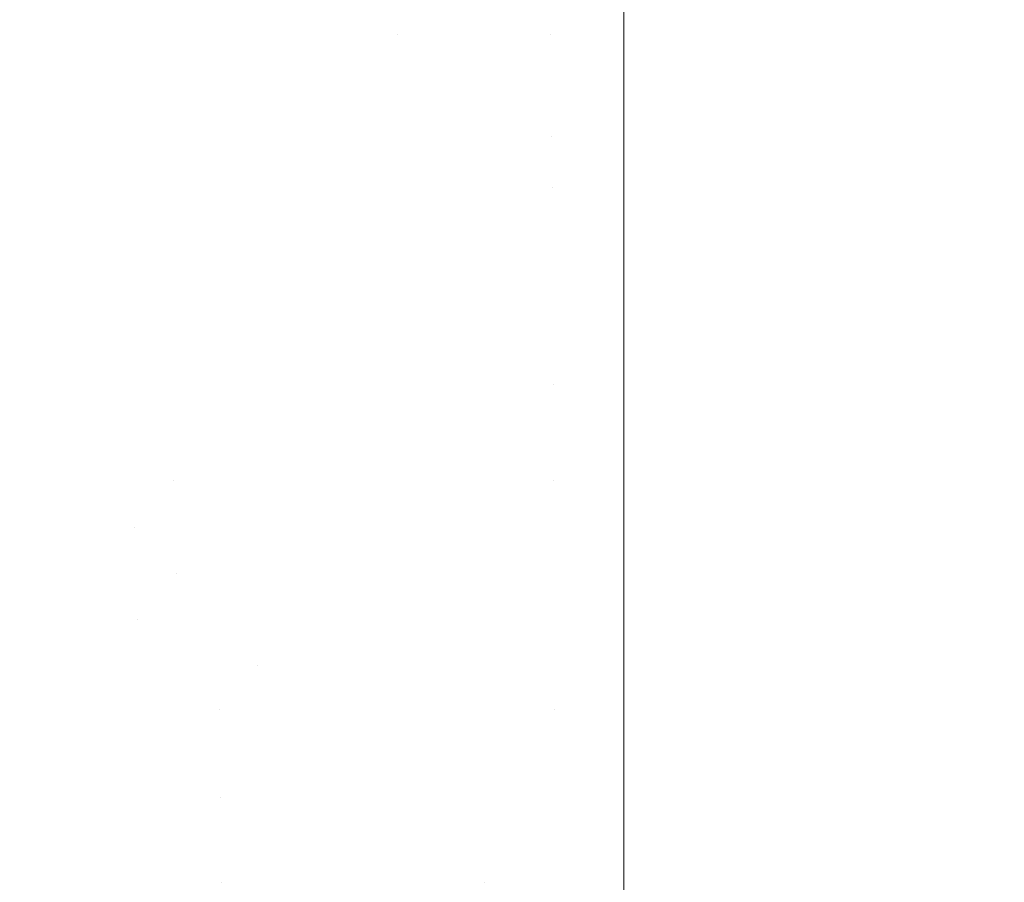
# Model space of a CAD drawing. Header units: centimetres. Extents: x -21.6 to 22.7, y 4.2 to 6.
# Tile 161 of 256: x -6.6492 to -6.6113, y 5.9034 to 5.9366. Entities that reach past the tile are written whole.
import ezdxf

# ---------------------------------------------------------------- set-up
doc = ezdxf.new("R2010")
doc.units = ezdxf.units.CM
doc.header["$LTSCALE"] = 2.54
doc.layers.add('Lucido design-1', color=7, linetype='Continuous')

# ---------------------------------------------------------------- blocks, each defined once
blk = doc.blocks.new('Gruppo-3-1')
at = {"color": 7, "linetype": 'Continuous', "lineweight": 9}
for points, invisible_edges in [([(22.630348, 5.93848, -2276.229782), (-21.503423, 5.93848, -2276.229782), (-21.503423, 5.934414, -2276.228201), (22.630348, 5.934414, -2276.228201)], 5), ([(-6.625937, 5.93848, -2276.614558), (-6.625937, 5.936013, -2276.615518), (-6.62875, 5.936021, -2276.615592), (-6.628771, 5.938008, -2276.614806)], 14), ([(-6.625937, 5.936013, -2276.615518), (-6.625937, 5.93848, -2276.614558), (7.752862, 5.93848, -2276.614558), (7.752862, 5.936013, -2276.615518)], 10), ([(-6.649059, 5.936021, -2276.619231), (-6.650752, 5.936021, -2276.619804), (-6.650935, 5.938008, -2276.619049), (-6.649229, 5.938008, -2276.618472)], 15), ([(-6.649229, 5.938008, -2276.618472), (-6.64754, 5.938008, -2276.617944), (-6.647381, 5.936021, -2276.618707), (-6.649059, 5.936021, -2276.619231)], 15), ([(-6.645721, 5.936021, -2276.61823), (-6.647381, 5.936021, -2276.618707), (-6.64754, 5.938008, -2276.617944), (-6.645867, 5.938008, -2276.617463)], 15), ([(-6.645867, 5.938008, -2276.617463), (-6.644213, 5.938008, -2276.617027), (-6.644079, 5.936021, -2276.617797), (-6.645721, 5.936021, -2276.61823)], 15), ([(-6.642456, 5.936021, -2276.617407), (-6.644079, 5.936021, -2276.617797), (-6.644213, 5.938008, -2276.617027), (-6.642578, 5.938008, -2276.616634)], 15), ([(-6.642578, 5.938008, -2276.616634), (-6.640961, 5.938008, -2276.616284), (-6.640851, 5.936021, -2276.617059), (-6.642456, 5.936021, -2276.617407)], 15), ([(-6.639266, 5.936021, -2276.616752), (-6.640851, 5.936021, -2276.617059), (-6.640961, 5.938008, -2276.616284), (-6.639365, 5.938008, -2276.615974)], 15), ([(-6.639365, 5.938008, -2276.615974), (-6.637788, 5.938008, -2276.615703), (-6.637702, 5.936021, -2276.616482), (-6.639266, 5.936021, -2276.616752)], 15), ([(-6.636157, 5.936021, -2276.61625), (-6.637702, 5.936021, -2276.616482), (-6.637788, 5.938008, -2276.615703), (-6.636232, 5.938008, -2276.615469)], 15), ([(-6.636232, 5.938008, -2276.615469), (-6.634697, 5.938008, -2276.61527), (-6.634633, 5.936021, -2276.616053), (-6.636157, 5.936021, -2276.61625)], 15), ([(-6.631691, 5.938008, -2276.614975), (-6.631649, 5.936021, -2276.61576), (-6.634633, 5.936021, -2276.616053), (-6.634697, 5.938008, -2276.61527)], 15), ([(-6.628771, 5.938008, -2276.614806), (-6.62875, 5.936021, -2276.615592), (-6.631649, 5.936021, -2276.61576), (-6.631691, 5.938008, -2276.614975)], 15), ([(-6.650582, 5.934046, -2276.620508), (-6.650752, 5.936021, -2276.619804), (-6.649059, 5.936021, -2276.619231), (-6.6489, 5.934046, -2276.61994)], 15), ([(-6.6489, 5.934046, -2276.61994), (-6.649059, 5.936021, -2276.619231), (-6.647381, 5.936021, -2276.618707), (-6.647234, 5.934046, -2276.619419)], 15), ([(-6.645585, 5.934046, -2276.618945), (-6.647234, 5.934046, -2276.619419), (-6.647381, 5.936021, -2276.618707), (-6.645721, 5.936021, -2276.61823)], 15), ([(-6.645721, 5.936021, -2276.61823), (-6.644079, 5.936021, -2276.617797), (-6.643954, 5.934046, -2276.618515), (-6.645585, 5.934046, -2276.618945)], 15), ([(-6.642342, 5.934046, -2276.618128), (-6.643954, 5.934046, -2276.618515), (-6.644079, 5.936021, -2276.617797), (-6.642456, 5.936021, -2276.617407)], 15), ([(-6.642456, 5.936021, -2276.617407), (-6.640851, 5.936021, -2276.617059), (-6.640749, 5.934046, -2276.617782), (-6.642342, 5.934046, -2276.618128)], 15), ([(-6.639175, 5.934046, -2276.617477), (-6.640749, 5.934046, -2276.617782), (-6.640851, 5.936021, -2276.617059), (-6.639266, 5.936021, -2276.616752)], 15), ([(-6.639266, 5.936021, -2276.616752), (-6.637702, 5.936021, -2276.616482), (-6.637621, 5.934046, -2276.617209), (-6.639175, 5.934046, -2276.617477)], 15), ([(-6.636087, 5.934046, -2276.616979), (-6.637621, 5.934046, -2276.617209), (-6.637702, 5.936021, -2276.616482), (-6.636157, 5.936021, -2276.61625)], 15), ([(-6.636157, 5.936021, -2276.61625), (-6.634633, 5.936021, -2276.616053), (-6.634573, 5.934046, -2276.616783), (-6.636087, 5.934046, -2276.616979)], 15), ([(-6.634633, 5.936021, -2276.616053), (-6.631649, 5.936021, -2276.61576), (-6.63161, 5.934046, -2276.616492), (-6.633081, 5.934046, -2276.616622)], 15), ([(-6.633081, 5.934046, -2276.616622), (-6.634573, 5.934046, -2276.616783), (-6.634633, 5.936021, -2276.616053)], 11), ([(-6.63161, 5.934046, -2276.616492), (-6.631649, 5.936021, -2276.61576), (-6.62875, 5.936021, -2276.615592), (-6.62873, 5.934046, -2276.616326)], 15), ([(-6.62875, 5.936021, -2276.615592), (-6.625937, 5.936013, -2276.615518), (-6.625937, 5.934414, -2276.616139)], 9), ([(-6.625937, 5.934414, -2276.616139), (-6.62873, 5.934046, -2276.616326), (-6.62875, 5.936021, -2276.615592)], 11), ([(7.752862, 5.936013, -2276.615518), (7.752862, 5.934414, -2276.616139), (-6.625937, 5.934414, -2276.616139), (-6.625937, 5.936013, -2276.615518)], 10), ([(22.630348, 5.934414, -2276.228201), (-21.503423, 5.934414, -2276.228201), (-21.503423, 5.930283, -2276.226798), (22.630348, 5.930283, -2276.226798)], 5), ([(-6.625937, 5.934414, -2276.616139), (-6.625937, 5.932078, -2276.616932), (-6.628712, 5.932086, -2276.617007), (-6.62873, 5.934046, -2276.616326)], 14), ([(-6.625937, 5.932078, -2276.616932), (-6.625937, 5.934414, -2276.616139), (7.752862, 5.934414, -2276.616139), (7.752862, 5.932078, -2276.616932)], 10), ([(-6.6489, 5.934046, -2276.61994), (-6.648752, 5.932086, -2276.620598), (-6.650423, 5.932086, -2276.621163), (-6.650582, 5.934046, -2276.620508)], 15), ([(-6.647234, 5.934046, -2276.619419), (-6.647097, 5.932086, -2276.620081), (-6.648752, 5.932086, -2276.620598), (-6.6489, 5.934046, -2276.61994)], 15), ([(-6.645459, 5.932086, -2276.619609), (-6.647097, 5.932086, -2276.620081), (-6.647234, 5.934046, -2276.619419), (-6.645585, 5.934046, -2276.618945)], 15), ([(-6.645585, 5.934046, -2276.618945), (-6.643954, 5.934046, -2276.618515), (-6.643838, 5.932086, -2276.619182), (-6.645459, 5.932086, -2276.619609)], 15), ([(-6.642236, 5.932086, -2276.618798), (-6.643838, 5.932086, -2276.619182), (-6.643954, 5.934046, -2276.618515), (-6.642342, 5.934046, -2276.618128)], 15), ([(-6.642342, 5.934046, -2276.618128), (-6.640749, 5.934046, -2276.617782), (-6.640653, 5.932086, -2276.618455), (-6.642236, 5.932086, -2276.618798)], 15), ([(-6.639089, 5.932086, -2276.618151), (-6.640653, 5.932086, -2276.618455), (-6.640749, 5.934046, -2276.617782), (-6.639175, 5.934046, -2276.617477)], 15), ([(-6.639175, 5.934046, -2276.617477), (-6.637621, 5.934046, -2276.617209), (-6.637545, 5.932086, -2276.617885), (-6.639089, 5.932086, -2276.618151)], 15), ([(-6.636021, 5.932086, -2276.617656), (-6.637545, 5.932086, -2276.617885), (-6.637621, 5.934046, -2276.617209), (-6.636087, 5.934046, -2276.616979)], 15), ([(-6.636087, 5.934046, -2276.616979), (-6.634573, 5.934046, -2276.616783), (-6.634518, 5.932086, -2276.617462), (-6.636021, 5.932086, -2276.617656)], 15), ([(-6.633035, 5.932086, -2276.617301), (-6.634518, 5.932086, -2276.617462), (-6.634573, 5.934046, -2276.616783), (-6.633081, 5.934046, -2276.616622)], 15), ([(-6.633081, 5.934046, -2276.616622), (-6.63161, 5.934046, -2276.616492), (-6.631573, 5.932086, -2276.617173), (-6.633035, 5.932086, -2276.617301)], 15), ([(-6.62873, 5.934046, -2276.616326), (-6.628712, 5.932086, -2276.617007), (-6.631573, 5.932086, -2276.617173), (-6.63161, 5.934046, -2276.616492)], 15), ([(-6.650276, 5.930141, -2276.62177), (-6.650423, 5.932086, -2276.621163), (-6.648752, 5.932086, -2276.620598), (-6.648615, 5.930141, -2276.621208)], 15), ([(-6.648615, 5.930141, -2276.621208), (-6.648752, 5.932086, -2276.620598), (-6.647097, 5.932086, -2276.620081), (-6.64697, 5.930141, -2276.620694)], 15), ([(-6.645341, 5.930141, -2276.620225), (-6.64697, 5.930141, -2276.620694), (-6.647097, 5.932086, -2276.620081), (-6.645459, 5.932086, -2276.619609)], 15), ([(-6.645459, 5.932086, -2276.619609), (-6.643838, 5.932086, -2276.619182), (-6.643731, 5.930141, -2276.619801), (-6.645341, 5.930141, -2276.620225)], 15), ([(-6.642139, 5.930141, -2276.619419), (-6.643731, 5.930141, -2276.619801), (-6.643838, 5.932086, -2276.619182), (-6.642236, 5.932086, -2276.618798)], 15), ([(-6.642236, 5.932086, -2276.618798), (-6.640653, 5.932086, -2276.618455), (-6.640565, 5.930141, -2276.619078), (-6.642139, 5.930141, -2276.619419)], 15), ([(-6.63901, 5.930141, -2276.618776), (-6.640565, 5.930141, -2276.619078), (-6.640653, 5.932086, -2276.618455), (-6.639089, 5.932086, -2276.618151)], 15), ([(-6.639089, 5.932086, -2276.618151), (-6.637545, 5.932086, -2276.617885), (-6.637476, 5.930141, -2276.618512), (-6.63901, 5.930141, -2276.618776)], 15), ([(-6.635961, 5.930141, -2276.618284), (-6.637476, 5.930141, -2276.618512), (-6.637545, 5.932086, -2276.617885), (-6.636021, 5.932086, -2276.617656)], 15), ([(-6.636021, 5.932086, -2276.617656), (-6.634518, 5.932086, -2276.617462), (-6.634466, 5.930141, -2276.618091), (-6.635961, 5.930141, -2276.618284)], 15), ([(-6.632992, 5.930141, -2276.617931), (-6.634466, 5.930141, -2276.618091), (-6.634518, 5.932086, -2276.617462), (-6.633035, 5.932086, -2276.617301)], 15), ([(-6.633035, 5.932086, -2276.617301), (-6.631573, 5.932086, -2276.617173), (-6.631539, 5.930141, -2276.617804), (-6.632992, 5.930141, -2276.617931)], 15), ([(-6.631539, 5.930141, -2276.617804), (-6.631573, 5.932086, -2276.617173), (-6.628712, 5.932086, -2276.617007), (-6.628696, 5.930141, -2276.617639)], 15), ([(-6.628712, 5.932086, -2276.617007), (-6.625937, 5.932078, -2276.616932), (-6.625937, 5.930283, -2276.617542)], 9), ([(-6.625937, 5.930283, -2276.617542), (-6.628696, 5.930141, -2276.617639), (-6.628712, 5.932086, -2276.617007)], 11), ([(7.752862, 5.932078, -2276.616932), (7.752862, 5.930283, -2276.617542), (-6.625937, 5.930283, -2276.617542), (-6.625937, 5.932078, -2276.616932)], 10), ([(22.630348, 5.928205, -2276.226193), (22.630348, 5.930283, -2276.226798), (-21.503423, 5.930283, -2276.226798), (-21.503423, 5.928205, -2276.226193)], 10), ([(-6.648615, 5.930141, -2276.621208), (-6.648488, 5.928212, -2276.621772), (-6.65014, 5.928212, -2276.62233), (-6.650276, 5.930141, -2276.62177)], 15), ([(-6.64697, 5.930141, -2276.620694), (-6.646852, 5.928212, -2276.62126), (-6.648488, 5.928212, -2276.621772), (-6.648615, 5.930141, -2276.621208)], 15), ([(-6.645233, 5.928212, -2276.620794), (-6.646852, 5.928212, -2276.62126), (-6.64697, 5.930141, -2276.620694), (-6.645341, 5.930141, -2276.620225)], 15), ([(-6.645341, 5.930141, -2276.620225), (-6.643731, 5.930141, -2276.619801), (-6.643632, 5.928212, -2276.620372), (-6.645233, 5.928212, -2276.620794)], 15), ([(-6.642048, 5.928212, -2276.619992), (-6.643632, 5.928212, -2276.620372), (-6.643731, 5.930141, -2276.619801), (-6.642139, 5.930141, -2276.619419)], 15), ([(-6.642139, 5.930141, -2276.619419), (-6.640565, 5.930141, -2276.619078), (-6.640483, 5.928212, -2276.619653), (-6.642048, 5.928212, -2276.619992)], 15), ([(-6.638937, 5.928212, -2276.619353), (-6.640483, 5.928212, -2276.619653), (-6.640565, 5.930141, -2276.619078), (-6.63901, 5.930141, -2276.618776)], 15), ([(-6.63901, 5.930141, -2276.618776), (-6.637476, 5.930141, -2276.618512), (-6.637411, 5.928212, -2276.61909), (-6.638937, 5.928212, -2276.619353)], 15), ([(-6.635905, 5.928212, -2276.618864), (-6.637411, 5.928212, -2276.61909), (-6.637476, 5.930141, -2276.618512), (-6.635961, 5.930141, -2276.618284)], 15), ([(-6.635961, 5.930141, -2276.618284), (-6.634466, 5.930141, -2276.618091), (-6.634419, 5.928212, -2276.618672), (-6.635905, 5.928212, -2276.618864)], 15), ([(-6.632953, 5.928212, -2276.618513), (-6.634419, 5.928212, -2276.618672), (-6.634466, 5.930141, -2276.618091), (-6.632992, 5.930141, -2276.617931)], 15), ([(-6.632992, 5.930141, -2276.617931), (-6.631539, 5.930141, -2276.617804), (-6.631508, 5.928212, -2276.618386), (-6.632953, 5.928212, -2276.618513)], 15), ([(-6.628696, 5.930141, -2276.617639), (-6.62868, 5.928212, -2276.618222), (-6.631508, 5.928212, -2276.618386), (-6.631539, 5.930141, -2276.617804)], 15), ([(-6.628696, 5.930141, -2276.617639), (-6.625937, 5.930283, -2276.617542), (-6.625937, 5.928205, -2276.618147)], 9), ([(-6.625937, 5.928205, -2276.618147), (-6.62868, 5.928212, -2276.618222), (-6.628696, 5.930141, -2276.617639)], 11), ([(-6.625937, 5.928205, -2276.618147), (-6.625937, 5.930283, -2276.617542), (7.752862, 5.930283, -2276.617542), (7.752862, 5.928205, -2276.618147)], 10), ([(22.630348, 5.926094, -2276.225577), (22.630348, 5.928205, -2276.226193), (-21.503423, 5.928205, -2276.226193), (-21.503423, 5.9263, -2276.225637)], 10), ([(-6.650015, 5.926301, -2276.622845), (-6.65014, 5.928212, -2276.62233), (-6.648488, 5.928212, -2276.621772), (-6.648372, 5.926301, -2276.62229)], 15), ([(-6.648372, 5.926301, -2276.62229), (-6.648488, 5.928212, -2276.621772), (-6.646852, 5.928212, -2276.62126), (-6.646744, 5.926301, -2276.621781)], 15), ([(-6.646744, 5.926301, -2276.621781), (-6.646852, 5.928212, -2276.62126), (-6.645233, 5.928212, -2276.620794), (-6.645134, 5.926301, -2276.621318)], 15), ([(-6.645134, 5.926301, -2276.621318), (-6.645233, 5.928212, -2276.620794), (-6.643632, 5.928212, -2276.620372), (-6.64354, 5.926301, -2276.620898)], 15), ([(-6.641965, 5.926301, -2276.62052), (-6.64354, 5.926301, -2276.620898), (-6.643632, 5.928212, -2276.620372), (-6.642048, 5.928212, -2276.619992)], 15), ([(-6.642048, 5.928212, -2276.619992), (-6.640483, 5.928212, -2276.619653), (-6.640408, 5.926301, -2276.620182), (-6.641965, 5.926301, -2276.62052)], 15), ([(-6.63887, 5.926301, -2276.619884), (-6.640408, 5.926301, -2276.620182), (-6.640483, 5.928212, -2276.619653), (-6.638937, 5.928212, -2276.619353)], 15), ([(-6.638937, 5.928212, -2276.619353), (-6.637411, 5.928212, -2276.61909), (-6.637352, 5.926301, -2276.619622), (-6.63887, 5.926301, -2276.619884)], 15), ([(-6.635853, 5.926301, -2276.619397), (-6.637352, 5.926301, -2276.619622), (-6.637411, 5.928212, -2276.61909), (-6.635905, 5.928212, -2276.618864)], 15), ([(-6.635905, 5.928212, -2276.618864), (-6.634419, 5.928212, -2276.618672), (-6.634375, 5.926301, -2276.619206), (-6.635853, 5.926301, -2276.619397)], 15), ([(-6.632917, 5.926301, -2276.619048), (-6.634375, 5.926301, -2276.619206), (-6.634419, 5.928212, -2276.618672), (-6.632953, 5.928212, -2276.618513)], 15), ([(-6.632953, 5.928212, -2276.618513), (-6.631508, 5.928212, -2276.618386), (-6.631479, 5.926301, -2276.618922), (-6.632917, 5.926301, -2276.619048)], 15), ([(-6.631479, 5.926301, -2276.618922), (-6.631508, 5.928212, -2276.618386), (-6.62868, 5.928212, -2276.618222), (-6.628666, 5.926301, -2276.618759)], 15), ([(-6.628666, 5.926301, -2276.618759), (-6.62868, 5.928212, -2276.618222), (-6.625937, 5.928205, -2276.618147), (-6.625937, 5.9263, -2276.618703)], 11), ([(-6.625937, 5.9263, -2276.618703), (-6.625937, 5.928205, -2276.618147), (7.752862, 5.928205, -2276.618147), (7.752862, 5.926094, -2276.618763)], 10), ([(-21.503423, 5.9263, -2276.225637), (-21.503423, 5.926094, -2276.225577), (22.630348, 5.926094, -2276.225577)], 10), ([(-6.648372, 5.926301, -2276.62229), (-6.648265, 5.924408, -2276.622765), (-6.649901, 5.924408, -2276.623317), (-6.650015, 5.926301, -2276.622845)], 15), ([(-6.646744, 5.926301, -2276.621781), (-6.646645, 5.924408, -2276.622258), (-6.648265, 5.924408, -2276.622765), (-6.648372, 5.926301, -2276.62229)], 15), ([(-6.645134, 5.926301, -2276.621318), (-6.645042, 5.924408, -2276.621797), (-6.646645, 5.924408, -2276.622258), (-6.646744, 5.926301, -2276.621781)], 15), ([(-6.64354, 5.926301, -2276.620898), (-6.643457, 5.924408, -2276.621379), (-6.645042, 5.924408, -2276.621797), (-6.645134, 5.926301, -2276.621318)], 15), ([(-6.641889, 5.924408, -2276.621003), (-6.643457, 5.924408, -2276.621379), (-6.64354, 5.926301, -2276.620898), (-6.641965, 5.926301, -2276.62052)], 15), ([(-6.641965, 5.926301, -2276.62052), (-6.640408, 5.926301, -2276.620182), (-6.640339, 5.924408, -2276.620667), (-6.641889, 5.924408, -2276.621003)], 15), ([(-6.638809, 5.924408, -2276.62037), (-6.640339, 5.924408, -2276.620667), (-6.640408, 5.926301, -2276.620182), (-6.63887, 5.926301, -2276.619884)], 15), ([(-6.63887, 5.926301, -2276.619884), (-6.637352, 5.926301, -2276.619622), (-6.637298, 5.924408, -2276.62011), (-6.638809, 5.924408, -2276.62037)], 15), ([(-6.635806, 5.924408, -2276.619885), (-6.637298, 5.924408, -2276.62011), (-6.637352, 5.926301, -2276.619622), (-6.635853, 5.926301, -2276.619397)], 15), ([(-6.635853, 5.926301, -2276.619397), (-6.634375, 5.926301, -2276.619206), (-6.634335, 5.924408, -2276.619695), (-6.635806, 5.924408, -2276.619885)], 15), ([(-6.632884, 5.924408, -2276.619538), (-6.634335, 5.924408, -2276.619695), (-6.634375, 5.926301, -2276.619206), (-6.632917, 5.926301, -2276.619048)], 15), ([(-6.632917, 5.926301, -2276.619048), (-6.631479, 5.926301, -2276.618922), (-6.631453, 5.924408, -2276.619413), (-6.632884, 5.924408, -2276.619538)], 15), ([(-6.628666, 5.926301, -2276.618759), (-6.628653, 5.924408, -2276.61925), (-6.631453, 5.924408, -2276.619413), (-6.631479, 5.926301, -2276.618922)], 15), ([(-6.625937, 5.9263, -2276.618703), (-6.625937, 5.926094, -2276.618763), (-6.628653, 5.924408, -2276.61925), (-6.628666, 5.926301, -2276.618759)], 14), ([(7.752862, 5.926094, -2276.618763), (-6.625937, 5.926094, -2276.618763), (-6.625937, 5.9263, -2276.618703)], 9), ([(22.630348, 5.926094, -2276.225577), (-21.503423, 5.926094, -2276.225577), (-21.503423, 5.921856, -2276.22454), (22.630348, 5.921856, -2276.22454)], 5), ([(-6.628641, 5.922535, -2276.619698), (-6.628653, 5.924408, -2276.61925), (-6.625937, 5.926094, -2276.618763), (-6.625937, 5.922532, -2276.619634)], 11), ([(-6.625937, 5.922532, -2276.619634), (-6.625937, 5.926094, -2276.618763), (7.752862, 5.926094, -2276.618763), (7.752862, 5.921856, -2276.6198)], 10), ([(-6.649796, 5.922535, -2276.623747), (-6.649901, 5.924408, -2276.623317), (-6.648265, 5.924408, -2276.622765), (-6.648168, 5.922535, -2276.623197)], 15), ([(-6.648168, 5.922535, -2276.623197), (-6.648265, 5.924408, -2276.622765), (-6.646645, 5.924408, -2276.622258), (-6.646555, 5.922535, -2276.622693)], 15), ([(-6.646555, 5.922535, -2276.622693), (-6.646645, 5.924408, -2276.622258), (-6.645042, 5.924408, -2276.621797), (-6.644959, 5.922535, -2276.622234)], 15), ([(-6.644959, 5.922535, -2276.622234), (-6.645042, 5.924408, -2276.621797), (-6.643457, 5.924408, -2276.621379), (-6.64338, 5.922535, -2276.621818)], 15), ([(-6.641819, 5.922535, -2276.621443), (-6.64338, 5.922535, -2276.621818), (-6.643457, 5.924408, -2276.621379), (-6.641889, 5.924408, -2276.621003)], 15), ([(-6.641889, 5.924408, -2276.621003), (-6.640339, 5.924408, -2276.620667), (-6.640277, 5.922535, -2276.621109), (-6.641819, 5.922535, -2276.621443)], 15), ([(-6.638753, 5.922535, -2276.620813), (-6.640277, 5.922535, -2276.621109), (-6.640339, 5.924408, -2276.620667), (-6.638809, 5.924408, -2276.62037)], 15), ([(-6.638809, 5.924408, -2276.62037), (-6.637298, 5.924408, -2276.62011), (-6.637248, 5.922535, -2276.620554), (-6.638753, 5.922535, -2276.620813)], 15), ([(-6.635763, 5.922535, -2276.62033), (-6.637248, 5.922535, -2276.620554), (-6.637298, 5.924408, -2276.62011), (-6.635806, 5.924408, -2276.619885)], 15), ([(-6.635806, 5.924408, -2276.619885), (-6.634335, 5.924408, -2276.619695), (-6.634298, 5.922535, -2276.620141), (-6.635763, 5.922535, -2276.62033)], 15), ([(-6.632853, 5.922535, -2276.619985), (-6.634298, 5.922535, -2276.620141), (-6.634335, 5.924408, -2276.619695), (-6.632884, 5.924408, -2276.619538)], 15), ([(-6.632884, 5.924408, -2276.619538), (-6.631453, 5.924408, -2276.619413), (-6.631429, 5.922535, -2276.61986), (-6.632853, 5.922535, -2276.619985)], 15), ([(-6.631429, 5.922535, -2276.61986), (-6.631453, 5.924408, -2276.619413), (-6.628653, 5.924408, -2276.61925), (-6.628641, 5.922535, -2276.619698)], 15), ([(-6.648168, 5.922535, -2276.623197), (-6.64808, 5.920683, -2276.623589), (-6.649702, 5.920683, -2276.624137), (-6.649796, 5.922535, -2276.623747)], 15), ([(-6.646555, 5.922535, -2276.622693), (-6.646474, 5.920683, -2276.623087), (-6.64808, 5.920683, -2276.623589), (-6.648168, 5.922535, -2276.623197)], 15), ([(-6.644959, 5.922535, -2276.622234), (-6.644884, 5.920683, -2276.622629), (-6.646474, 5.920683, -2276.623087), (-6.646555, 5.922535, -2276.622693)], 15), ([(-6.64338, 5.922535, -2276.621818), (-6.643311, 5.920683, -2276.622215), (-6.644884, 5.920683, -2276.622629), (-6.644959, 5.922535, -2276.622234)], 15), ([(-6.641756, 5.920683, -2276.621842), (-6.643311, 5.920683, -2276.622215), (-6.64338, 5.922535, -2276.621818), (-6.641819, 5.922535, -2276.621443)], 15), ([(-6.641819, 5.922535, -2276.621443), (-6.640277, 5.922535, -2276.621109), (-6.64022, 5.920683, -2276.621509), (-6.641756, 5.920683, -2276.621842)], 15), ([(-6.638702, 5.920683, -2276.621214), (-6.64022, 5.920683, -2276.621509), (-6.640277, 5.922535, -2276.621109), (-6.638753, 5.922535, -2276.620813)], 15), ([(-6.638753, 5.922535, -2276.620813), (-6.637248, 5.922535, -2276.620554), (-6.637204, 5.920683, -2276.620956), (-6.638702, 5.920683, -2276.621214)], 15), ([(-6.635724, 5.920683, -2276.620734), (-6.637204, 5.920683, -2276.620956), (-6.637248, 5.922535, -2276.620554), (-6.635763, 5.922535, -2276.62033)], 15), ([(-6.635763, 5.922535, -2276.62033), (-6.634298, 5.922535, -2276.620141), (-6.634265, 5.920683, -2276.620545), (-6.635724, 5.920683, -2276.620734)], 15), ([(-6.632826, 5.920683, -2276.620389), (-6.634265, 5.920683, -2276.620545), (-6.634298, 5.922535, -2276.620141), (-6.632853, 5.922535, -2276.619985)], 15), ([(-6.632853, 5.922535, -2276.619985), (-6.631429, 5.922535, -2276.61986), (-6.631407, 5.920683, -2276.620265), (-6.632826, 5.920683, -2276.620389)], 15), ([(-6.628641, 5.922535, -2276.619698), (-6.628631, 5.920683, -2276.620104), (-6.631407, 5.920683, -2276.620265), (-6.631429, 5.922535, -2276.61986)], 15), ([(-6.628641, 5.922535, -2276.619698), (-6.625937, 5.922532, -2276.619634), (-6.625937, 5.921856, -2276.6198)], 9), ([(-6.625937, 5.921856, -2276.6198), (-6.628631, 5.920683, -2276.620104), (-6.628641, 5.922535, -2276.619698)], 11), ([(7.752862, 5.921856, -2276.6198), (-6.625937, 5.921856, -2276.6198), (-6.625937, 5.922532, -2276.619634)], 9), ([(22.630348, 5.921856, -2276.22454), (-21.503423, 5.921856, -2276.22454), (-21.503423, 5.917577, -2276.223689), (22.630348, 5.917577, -2276.223689)], 5), ([(-6.628621, 5.918851, -2276.620469), (-6.628631, 5.920683, -2276.620104), (-6.625937, 5.921856, -2276.6198), (-6.625937, 5.918847, -2276.620398)], 11), ([(-6.625937, 5.918847, -2276.620398), (-6.625937, 5.921856, -2276.6198), (7.752862, 5.921856, -2276.6198), (7.752862, 5.920679, -2276.620034)], 10), ([(-6.64793, 5.91704, -2276.624256), (-6.649541, 5.91704, -2276.624801), (-6.649702, 5.920683, -2276.624137), (-6.64808, 5.920683, -2276.623589)], 15), ([(-6.64808, 5.920683, -2276.623589), (-6.646474, 5.920683, -2276.623087), (-6.646335, 5.91704, -2276.623758), (-6.64793, 5.91704, -2276.624256)], 15), ([(-6.644756, 5.91704, -2276.623303), (-6.646335, 5.91704, -2276.623758), (-6.646474, 5.920683, -2276.623087), (-6.644884, 5.920683, -2276.622629)], 15), ([(-6.644756, 5.91704, -2276.623303), (-6.644884, 5.920683, -2276.622629), (-6.643249, 5.918851, -2276.622572)], 11), ([(-6.644884, 5.920683, -2276.622629), (-6.643311, 5.920683, -2276.622215), (-6.643249, 5.918851, -2276.622572)], 11), ([(-6.6417, 5.918851, -2276.622201), (-6.643249, 5.918851, -2276.622572), (-6.643311, 5.920683, -2276.622215), (-6.641756, 5.920683, -2276.621842)], 15), ([(-6.641756, 5.920683, -2276.621842), (-6.64022, 5.920683, -2276.621509), (-6.640169, 5.918851, -2276.621869), (-6.6417, 5.918851, -2276.622201)], 15), ([(-6.638656, 5.918851, -2276.621575), (-6.640169, 5.918851, -2276.621869), (-6.64022, 5.920683, -2276.621509), (-6.638702, 5.920683, -2276.621214)], 15), ([(-6.638702, 5.920683, -2276.621214), (-6.637204, 5.920683, -2276.620956), (-6.637163, 5.918851, -2276.621318), (-6.638656, 5.918851, -2276.621575)], 15), ([(-6.635689, 5.918851, -2276.621096), (-6.637163, 5.918851, -2276.621318), (-6.637204, 5.920683, -2276.620956), (-6.635724, 5.920683, -2276.620734)], 15), ([(-6.635724, 5.920683, -2276.620734), (-6.634265, 5.920683, -2276.620545), (-6.634235, 5.918851, -2276.620909), (-6.635689, 5.918851, -2276.621096)], 15), ([(-6.632801, 5.918851, -2276.620753), (-6.634235, 5.918851, -2276.620909), (-6.634265, 5.920683, -2276.620545), (-6.632826, 5.920683, -2276.620389)], 15), ([(-6.632826, 5.920683, -2276.620389), (-6.631407, 5.920683, -2276.620265), (-6.631388, 5.918851, -2276.620629), (-6.632801, 5.918851, -2276.620753)], 15), ([(-6.631388, 5.918851, -2276.620629), (-6.631407, 5.920683, -2276.620265), (-6.628631, 5.920683, -2276.620104), (-6.628621, 5.918851, -2276.620469)], 15), ([(7.752862, 5.920679, -2276.620034), (-6.625937, 5.917577, -2276.620651), (-6.625937, 5.918847, -2276.620398)], 9), ([(7.752862, 5.920679, -2276.620034), (7.752862, 5.917577, -2276.620651), (-6.625937, 5.917577, -2276.620651)], 10), ([(-6.643249, 5.918851, -2276.622572), (-6.643194, 5.91704, -2276.622892), (-6.644756, 5.91704, -2276.623303)], 11), ([(-6.641649, 5.91704, -2276.622521), (-6.643194, 5.91704, -2276.622892), (-6.643249, 5.918851, -2276.622572), (-6.6417, 5.918851, -2276.622201)], 15), ([(-6.6417, 5.918851, -2276.622201), (-6.640169, 5.918851, -2276.621869), (-6.640123, 5.91704, -2276.62219), (-6.641649, 5.91704, -2276.622521)], 15), ([(-6.638616, 5.91704, -2276.621898), (-6.640123, 5.91704, -2276.62219), (-6.640169, 5.918851, -2276.621869), (-6.638656, 5.918851, -2276.621575)], 15), ([(-6.638656, 5.918851, -2276.621575), (-6.637163, 5.918851, -2276.621318), (-6.637127, 5.91704, -2276.621641), (-6.638616, 5.91704, -2276.621898)], 15), ([(-6.635658, 5.91704, -2276.62142), (-6.637127, 5.91704, -2276.621641), (-6.637163, 5.918851, -2276.621318), (-6.635689, 5.918851, -2276.621096)], 15), ([(-6.635689, 5.918851, -2276.621096), (-6.634235, 5.918851, -2276.620909), (-6.634209, 5.91704, -2276.621233), (-6.635658, 5.91704, -2276.62142)], 15), ([(-6.632779, 5.91704, -2276.621078), (-6.634209, 5.91704, -2276.621233), (-6.634235, 5.918851, -2276.620909), (-6.632801, 5.918851, -2276.620753)], 15), ([(-6.632801, 5.918851, -2276.620753), (-6.631388, 5.918851, -2276.620629), (-6.63137, 5.91704, -2276.620955), (-6.632779, 5.91704, -2276.621078)], 15), ([(-6.628621, 5.918851, -2276.620469), (-6.628613, 5.91704, -2276.620795), (-6.63137, 5.91704, -2276.620955), (-6.631388, 5.918851, -2276.620629)], 15), ([(-6.628621, 5.918851, -2276.620469), (-6.625937, 5.918847, -2276.620398), (-6.625937, 5.917577, -2276.620651)], 9), ([(-6.625937, 5.917577, -2276.620651), (-6.628613, 5.91704, -2276.620795), (-6.628621, 5.918851, -2276.620469)], 11), ([(22.630348, 5.917039, -2276.223606), (22.630348, 5.917577, -2276.223689), (-21.503423, 5.917577, -2276.223689), (-21.503423, 5.917039, -2276.223606)], 10), ([(-6.628605, 5.915252, -2276.621083), (-6.628613, 5.91704, -2276.620795), (-6.625937, 5.917577, -2276.620651), (-6.625937, 5.915248, -2276.621009)], 11), ([(-6.625937, 5.915248, -2276.621009), (-6.625937, 5.917577, -2276.620651), (7.752862, 5.917577, -2276.620651), (7.752862, 5.913486, -2276.62128)], 10), ([(-21.503423, 5.917039, -2276.223606), (-21.503423, 5.913486, -2276.22306), (22.630348, 5.913486, -2276.22306), (22.630348, 5.917039, -2276.223606)], 10), ([(-6.647813, 5.913486, -2276.624779), (-6.649415, 5.913486, -2276.62532), (-6.649541, 5.91704, -2276.624801), (-6.64793, 5.91704, -2276.624256)], 15), ([(-6.64793, 5.91704, -2276.624256), (-6.646335, 5.91704, -2276.623758), (-6.646226, 5.913486, -2276.624283), (-6.647813, 5.913486, -2276.624779)], 15), ([(-6.644655, 5.913486, -2276.623831), (-6.646226, 5.913486, -2276.624283), (-6.646335, 5.91704, -2276.623758), (-6.644756, 5.91704, -2276.623303)], 15), ([(-6.644655, 5.913486, -2276.623831), (-6.644756, 5.91704, -2276.623303), (-6.643145, 5.915252, -2276.623174)], 11), ([(-6.644756, 5.91704, -2276.623303), (-6.643194, 5.91704, -2276.622892), (-6.643145, 5.915252, -2276.623174)], 11), ([(-6.641605, 5.915252, -2276.622805), (-6.643145, 5.915252, -2276.623174), (-6.643194, 5.91704, -2276.622892), (-6.641649, 5.91704, -2276.622521)], 15), ([(-6.641649, 5.91704, -2276.622521), (-6.640123, 5.91704, -2276.62219), (-6.640083, 5.915252, -2276.622475), (-6.641605, 5.915252, -2276.622805)], 15), ([(-6.63858, 5.915252, -2276.622183), (-6.640083, 5.915252, -2276.622475), (-6.640123, 5.91704, -2276.62219), (-6.638616, 5.91704, -2276.621898)], 15), ([(-6.638616, 5.91704, -2276.621898), (-6.637127, 5.91704, -2276.621641), (-6.637095, 5.915252, -2276.621928), (-6.63858, 5.915252, -2276.622183)], 15), ([(-6.635631, 5.915252, -2276.621707), (-6.637095, 5.915252, -2276.621928), (-6.637127, 5.91704, -2276.621641), (-6.635658, 5.91704, -2276.62142)], 15), ([(-6.635658, 5.91704, -2276.62142), (-6.634209, 5.91704, -2276.621233), (-6.634185, 5.915252, -2276.621521), (-6.635631, 5.915252, -2276.621707)], 15), ([(-6.63276, 5.915252, -2276.621366), (-6.634185, 5.915252, -2276.621521), (-6.634209, 5.91704, -2276.621233), (-6.632779, 5.91704, -2276.621078)], 15), ([(-6.632779, 5.91704, -2276.621078), (-6.63137, 5.91704, -2276.620955), (-6.631355, 5.915252, -2276.621243), (-6.63276, 5.915252, -2276.621366)], 15), ([(-6.631355, 5.915252, -2276.621243), (-6.63137, 5.91704, -2276.620955), (-6.628613, 5.91704, -2276.620795), (-6.628605, 5.915252, -2276.621083)], 15), ([(-6.643145, 5.915252, -2276.623174), (-6.643102, 5.913486, -2276.623421), (-6.644655, 5.913486, -2276.623831)], 11), ([(-6.641566, 5.913486, -2276.623053), (-6.643102, 5.913486, -2276.623421), (-6.643145, 5.915252, -2276.623174), (-6.641605, 5.915252, -2276.622805)], 15), ([(-6.641605, 5.915252, -2276.622805), (-6.640083, 5.915252, -2276.622475), (-6.640048, 5.913486, -2276.622724), (-6.641566, 5.913486, -2276.623053)], 15), ([(-6.638548, 5.913486, -2276.622433), (-6.640048, 5.913486, -2276.622724), (-6.640083, 5.915252, -2276.622475), (-6.63858, 5.915252, -2276.622183)], 15), ([(-6.63858, 5.915252, -2276.622183), (-6.637095, 5.915252, -2276.621928), (-6.637068, 5.913486, -2276.622178), (-6.638548, 5.913486, -2276.622433)], 15), ([(-6.635606, 5.913486, -2276.621958), (-6.637068, 5.913486, -2276.622178), (-6.637095, 5.915252, -2276.621928), (-6.635631, 5.915252, -2276.621707)], 15), ([(-6.635631, 5.915252, -2276.621707), (-6.634185, 5.915252, -2276.621521), (-6.634165, 5.913486, -2276.621772), (-6.635606, 5.913486, -2276.621958)], 15), ([(-6.632743, 5.913486, -2276.621618), (-6.634165, 5.913486, -2276.621772), (-6.634185, 5.915252, -2276.621521), (-6.63276, 5.915252, -2276.621366)], 15), ([(-6.63276, 5.915252, -2276.621366), (-6.631355, 5.915252, -2276.621243), (-6.631341, 5.913486, -2276.621495), (-6.632743, 5.913486, -2276.621618)], 15), ([(-6.628605, 5.915252, -2276.621083), (-6.628598, 5.913486, -2276.621336), (-6.631341, 5.913486, -2276.621495), (-6.631355, 5.915252, -2276.621243)], 15), ([(-6.625937, 5.915248, -2276.621009), (-6.625937, 5.913486, -2276.62128), (-6.628598, 5.913486, -2276.621336), (-6.628605, 5.915252, -2276.621083)], 14), ([(-6.625937, 5.913486, -2276.62128), (-6.625937, 5.915248, -2276.621009), (7.752862, 5.913486, -2276.62128)], 10), ([(-21.503423, 5.913486, -2276.22306), (-21.503423, 5.913265, -2276.223025), (22.630348, 5.913265, -2276.223025), (22.630348, 5.913486, -2276.22306)], 10), ([(-6.647725, 5.910024, -2276.625167), (-6.649321, 5.910024, -2276.625707), (-6.649415, 5.913486, -2276.62532), (-6.647813, 5.913486, -2276.624779)], 15), ([(-6.647813, 5.913486, -2276.624779), (-6.646226, 5.913486, -2276.624283), (-6.646145, 5.910024, -2276.624673), (-6.647725, 5.910024, -2276.625167)], 15), ([(-6.644581, 5.910024, -2276.624223), (-6.646145, 5.910024, -2276.624673), (-6.646226, 5.913486, -2276.624283), (-6.644655, 5.913486, -2276.623831)], 15), ([(-6.644655, 5.913486, -2276.623831), (-6.643102, 5.913486, -2276.623421), (-6.643033, 5.910024, -2276.623815), (-6.644581, 5.910024, -2276.624223)], 15), ([(-6.641503, 5.910024, -2276.623448), (-6.643033, 5.910024, -2276.623815), (-6.643102, 5.913486, -2276.623421), (-6.641566, 5.913486, -2276.623053)], 15), ([(-6.641503, 5.910024, -2276.623448), (-6.641566, 5.913486, -2276.623053), (-6.640017, 5.911744, -2276.622938)], 11), ([(-6.641566, 5.913486, -2276.623053), (-6.640048, 5.913486, -2276.622724), (-6.640017, 5.911744, -2276.622938)], 11), ([(-6.638521, 5.911744, -2276.622648), (-6.640017, 5.911744, -2276.622938), (-6.640048, 5.913486, -2276.622724), (-6.638548, 5.913486, -2276.622433)], 15), ([(-6.638548, 5.913486, -2276.622433), (-6.637068, 5.913486, -2276.622178), (-6.637044, 5.911744, -2276.622394), (-6.638521, 5.911744, -2276.622648)], 15), ([(-6.635585, 5.911744, -2276.622174), (-6.637044, 5.911744, -2276.622394), (-6.637068, 5.913486, -2276.622178), (-6.635606, 5.913486, -2276.621958)], 15), ([(-6.635606, 5.913486, -2276.621958), (-6.634165, 5.913486, -2276.621772), (-6.634147, 5.911744, -2276.621989), (-6.635585, 5.911744, -2276.622174)], 15), ([(-6.632728, 5.911744, -2276.621835), (-6.634147, 5.911744, -2276.621989), (-6.634165, 5.913486, -2276.621772), (-6.632743, 5.913486, -2276.621618)], 15), ([(-6.632743, 5.913486, -2276.621618), (-6.631341, 5.913486, -2276.621495), (-6.631329, 5.911744, -2276.621712), (-6.632728, 5.911744, -2276.621835)], 15), ([(-6.631329, 5.911744, -2276.621712), (-6.631341, 5.913486, -2276.621495), (-6.628598, 5.913486, -2276.621336), (-6.628593, 5.911744, -2276.621554)], 15), ([(-6.628593, 5.911744, -2276.621554), (-6.628598, 5.913486, -2276.621336), (-6.625937, 5.913486, -2276.62128), (-6.625937, 5.913265, -2276.621314)], 11), ([(7.752862, 5.913486, -2276.62128), (7.752862, 5.913265, -2276.621314), (-6.625937, 5.913265, -2276.621314), (-6.625937, 5.913486, -2276.62128)], 10), ([(22.630348, 5.910022, -2276.22267), (22.630348, 5.913265, -2276.223025), (-21.503423, 5.913265, -2276.223025), (-21.503423, 5.910022, -2276.22267)], 10), ([(-6.625937, 5.913265, -2276.621314), (-6.625937, 5.910022, -2276.62167), (-6.628588, 5.910024, -2276.621738), (-6.628593, 5.911744, -2276.621554)], 14), ([(-6.625937, 5.910022, -2276.62167), (-6.625937, 5.913265, -2276.621314), (7.752862, 5.913265, -2276.621314), (7.752862, 5.908928, -2276.621789)], 10), ([(-6.640017, 5.911744, -2276.622938), (-6.639991, 5.910024, -2276.62312), (-6.641503, 5.910024, -2276.623448)], 11), ([(-6.638498, 5.910024, -2276.62283), (-6.639991, 5.910024, -2276.62312), (-6.640017, 5.911744, -2276.622938), (-6.638521, 5.911744, -2276.622648)], 15), ([(-6.638521, 5.911744, -2276.622648), (-6.637044, 5.911744, -2276.622394), (-6.637023, 5.910024, -2276.622577), (-6.638498, 5.910024, -2276.62283)], 15), ([(-6.635568, 5.910024, -2276.622358), (-6.637023, 5.910024, -2276.622577), (-6.637044, 5.911744, -2276.622394), (-6.635585, 5.911744, -2276.622174)], 15), ([(-6.635585, 5.911744, -2276.622174), (-6.634147, 5.911744, -2276.621989), (-6.634132, 5.910024, -2276.622172), (-6.635568, 5.910024, -2276.622358)], 15), ([(-6.632716, 5.910024, -2276.622019), (-6.634132, 5.910024, -2276.622172), (-6.634147, 5.911744, -2276.621989), (-6.632728, 5.911744, -2276.621835)], 15), ([(-6.632728, 5.911744, -2276.621835), (-6.631329, 5.911744, -2276.621712), (-6.63132, 5.910024, -2276.621896), (-6.632716, 5.910024, -2276.622019)], 15), ([(-6.628593, 5.911744, -2276.621554), (-6.628588, 5.910024, -2276.621738), (-6.63132, 5.910024, -2276.621896), (-6.631329, 5.911744, -2276.621712)], 15), ([(-21.503423, 5.910022, -2276.22267), (-21.503423, 5.908928, -2276.22255), (22.630348, 5.908928, -2276.22255), (22.630348, 5.910022, -2276.22267)], 10), ([(-6.647666, 5.906657, -2276.625432), (-6.649257, 5.906657, -2276.62597), (-6.649321, 5.910024, -2276.625707), (-6.647725, 5.910024, -2276.625167)], 15), ([(-6.647725, 5.910024, -2276.625167), (-6.646145, 5.910024, -2276.624673), (-6.64609, 5.906657, -2276.62494), (-6.647666, 5.906657, -2276.625432)], 15), ([(-6.64453, 5.906657, -2276.624491), (-6.64609, 5.906657, -2276.62494), (-6.646145, 5.910024, -2276.624673), (-6.644581, 5.910024, -2276.624223)], 15), ([(-6.644581, 5.910024, -2276.624223), (-6.643033, 5.910024, -2276.623815), (-6.642986, 5.906657, -2276.624084), (-6.64453, 5.906657, -2276.624491)], 15), ([(-6.641461, 5.906657, -2276.623718), (-6.642986, 5.906657, -2276.624084), (-6.643033, 5.910024, -2276.623815), (-6.641503, 5.910024, -2276.623448)], 15), ([(-6.641461, 5.906657, -2276.623718), (-6.641503, 5.910024, -2276.623448), (-6.639991, 5.910024, -2276.62312), (-6.63997, 5.908329, -2276.623271)], 15), ([(-6.638479, 5.908329, -2276.622981), (-6.63997, 5.908329, -2276.623271), (-6.639991, 5.910024, -2276.62312), (-6.638498, 5.910024, -2276.62283)], 15), ([(-6.638498, 5.910024, -2276.62283), (-6.637023, 5.910024, -2276.622577), (-6.637006, 5.908329, -2276.622728), (-6.638479, 5.908329, -2276.622981)], 15), ([(-6.635553, 5.908329, -2276.622509), (-6.637006, 5.908329, -2276.622728), (-6.637023, 5.910024, -2276.622577), (-6.635568, 5.910024, -2276.622358)], 15), ([(-6.635568, 5.910024, -2276.622358), (-6.634132, 5.910024, -2276.622172), (-6.634119, 5.908329, -2276.622324), (-6.635553, 5.908329, -2276.622509)], 15), ([(-6.632705, 5.908329, -2276.622171), (-6.634119, 5.908329, -2276.622324), (-6.634132, 5.910024, -2276.622172), (-6.632716, 5.910024, -2276.622019)], 15), ([(-6.632716, 5.910024, -2276.622019), (-6.63132, 5.910024, -2276.621896), (-6.631311, 5.908329, -2276.622049), (-6.632705, 5.908329, -2276.622171)], 15), ([(-6.631311, 5.908329, -2276.622049), (-6.63132, 5.910024, -2276.621896), (-6.628588, 5.910024, -2276.621738), (-6.628584, 5.908329, -2276.621891)], 15), ([(-6.628588, 5.910024, -2276.621738), (-6.625937, 5.910022, -2276.62167), (-6.625937, 5.908928, -2276.621789)], 9), ([(-6.625937, 5.908928, -2276.621789), (-6.628584, 5.908329, -2276.621891), (-6.628588, 5.910024, -2276.621738)], 11), ([(7.752862, 5.908928, -2276.621789), (-6.625937, 5.908928, -2276.621789), (-6.625937, 5.910022, -2276.62167)], 9), ([(22.630348, 5.906655, -2276.222402), (22.630348, 5.908928, -2276.22255), (-21.503423, 5.908928, -2276.22255), (-21.503423, 5.906655, -2276.222402)], 10), ([(-6.625937, 5.908928, -2276.621789), (-6.625937, 5.906655, -2276.621938), (-6.62858, 5.906657, -2276.622013), (-6.628584, 5.908329, -2276.621891)], 14), ([(-6.625937, 5.906655, -2276.621938), (-6.625937, 5.908928, -2276.621789), (7.752862, 5.908928, -2276.621789), (7.752862, 5.906655, -2276.621938)], 10), ([(-6.63997, 5.908329, -2276.623271), (-6.639953, 5.906657, -2276.623391), (-6.641461, 5.906657, -2276.623718)], 11), ([(-6.638463, 5.906657, -2276.623102), (-6.639953, 5.906657, -2276.623391), (-6.63997, 5.908329, -2276.623271), (-6.638479, 5.908329, -2276.622981)], 15), ([(-6.638479, 5.908329, -2276.622981), (-6.637006, 5.908329, -2276.622728), (-6.636993, 5.906657, -2276.622849), (-6.638463, 5.906657, -2276.623102)], 15), ([(-6.635541, 5.906657, -2276.622631), (-6.636993, 5.906657, -2276.622849), (-6.637006, 5.908329, -2276.622728), (-6.635553, 5.908329, -2276.622509)], 15), ([(-6.635553, 5.908329, -2276.622509), (-6.634119, 5.908329, -2276.622324), (-6.634109, 5.906657, -2276.622446), (-6.635541, 5.906657, -2276.622631)], 15), ([(-6.632697, 5.906657, -2276.622293), (-6.634109, 5.906657, -2276.622446), (-6.634119, 5.908329, -2276.622324), (-6.632705, 5.908329, -2276.622171)], 15), ([(-6.632705, 5.908329, -2276.622171), (-6.631311, 5.908329, -2276.622049), (-6.631305, 5.906657, -2276.62217), (-6.632697, 5.906657, -2276.622293)], 15), ([(-6.628584, 5.908329, -2276.621891), (-6.62858, 5.906657, -2276.622013), (-6.631305, 5.906657, -2276.62217), (-6.631311, 5.908329, -2276.622049)], 15), ([(-21.503423, 5.906655, -2276.222402), (-21.503423, 5.904574, -2276.222265), (22.630348, 5.904574, -2276.222265), (22.630348, 5.906655, -2276.222402)], 10), ([(-6.647632, 5.903386, -2276.625584), (-6.649221, 5.903386, -2276.626122), (-6.649257, 5.906657, -2276.62597), (-6.647666, 5.906657, -2276.625432)], 15), ([(-6.647666, 5.906657, -2276.625432), (-6.64609, 5.906657, -2276.62494), (-6.646058, 5.903386, -2276.625093), (-6.647632, 5.903386, -2276.625584)], 15), ([(-6.6445, 5.903386, -2276.624644), (-6.646058, 5.903386, -2276.625093), (-6.64609, 5.906657, -2276.62494), (-6.64453, 5.906657, -2276.624491)], 15), ([(-6.64453, 5.906657, -2276.624491), (-6.642986, 5.906657, -2276.624084), (-6.64296, 5.903386, -2276.624238), (-6.6445, 5.903386, -2276.624644)], 15), ([(-6.641436, 5.903386, -2276.623873), (-6.64296, 5.903386, -2276.624238), (-6.642986, 5.906657, -2276.624084), (-6.641461, 5.906657, -2276.623718)], 15), ([(-6.641436, 5.903386, -2276.623873), (-6.641461, 5.906657, -2276.623718), (-6.639953, 5.906657, -2276.623391), (-6.63994, 5.905009, -2276.623483)], 15), ([(-6.638452, 5.905009, -2276.623194), (-6.63994, 5.905009, -2276.623483), (-6.639953, 5.906657, -2276.623391), (-6.638463, 5.906657, -2276.623102)], 15), ([(-6.638463, 5.906657, -2276.623102), (-6.636993, 5.906657, -2276.622849), (-6.636983, 5.905009, -2276.622941), (-6.638452, 5.905009, -2276.623194)], 15), ([(-6.635533, 5.905009, -2276.622723), (-6.636983, 5.905009, -2276.622941), (-6.636993, 5.906657, -2276.622849), (-6.635541, 5.906657, -2276.622631)], 15), ([(-6.635541, 5.906657, -2276.622631), (-6.634109, 5.906657, -2276.622446), (-6.634102, 5.905009, -2276.622538), (-6.635533, 5.905009, -2276.622723)], 15), ([(-6.632691, 5.905009, -2276.622385), (-6.634102, 5.905009, -2276.622538), (-6.634109, 5.906657, -2276.622446), (-6.632697, 5.906657, -2276.622293)], 15), ([(-6.632697, 5.906657, -2276.622293), (-6.631305, 5.906657, -2276.62217), (-6.6313, 5.905009, -2276.622263), (-6.632691, 5.905009, -2276.622385)], 15), ([(-6.6313, 5.905009, -2276.622263), (-6.631305, 5.906657, -2276.62217), (-6.62858, 5.906657, -2276.622013), (-6.628578, 5.905009, -2276.622105)], 15), ([(-6.628578, 5.905009, -2276.622105), (-6.62858, 5.906657, -2276.622013), (-6.625937, 5.906655, -2276.621938), (-6.625937, 5.905009, -2276.622046)], 11), ([(-6.625937, 5.905009, -2276.622046), (-6.625937, 5.906655, -2276.621938), (7.752862, 5.906655, -2276.621938), (7.752862, 5.904574, -2276.622075)], 10), ([(-6.63994, 5.905009, -2276.623483), (-6.639931, 5.903386, -2276.623546), (-6.641436, 5.903386, -2276.623873)], 11), ([(-6.638444, 5.903386, -2276.623258), (-6.639931, 5.903386, -2276.623546), (-6.63994, 5.905009, -2276.623483), (-6.638452, 5.905009, -2276.623194)], 15), ([(-6.638452, 5.905009, -2276.623194), (-6.636983, 5.905009, -2276.622941), (-6.636975, 5.903386, -2276.623005), (-6.638444, 5.903386, -2276.623258)], 15), ([(-6.635526, 5.903386, -2276.622787), (-6.636975, 5.903386, -2276.623005), (-6.636983, 5.905009, -2276.622941), (-6.635533, 5.905009, -2276.622723)], 15), ([(-6.635533, 5.905009, -2276.622723), (-6.634102, 5.905009, -2276.622538), (-6.634097, 5.903386, -2276.622602), (-6.635526, 5.903386, -2276.622787)], 15), ([(-6.631296, 5.903386, -2276.622328), (-6.634097, 5.903386, -2276.622602), (-6.634102, 5.905009, -2276.622538), (-6.632691, 5.905009, -2276.622385)], 15), ([(-6.632691, 5.905009, -2276.622385), (-6.6313, 5.905009, -2276.622263), (-6.631296, 5.903386, -2276.622328)], 11), ([(-6.628578, 5.905009, -2276.622105), (-6.628576, 5.903386, -2276.62217), (-6.631296, 5.903386, -2276.622328), (-6.6313, 5.905009, -2276.622263)], 15), ([(-6.625937, 5.905009, -2276.622046), (-6.625937, 5.904574, -2276.622075), (-6.628576, 5.903386, -2276.62217), (-6.628578, 5.905009, -2276.622105)], 14), ([(7.752862, 5.904574, -2276.622075), (-6.625937, 5.904574, -2276.622075), (-6.625937, 5.905009, -2276.622046)], 9), ([(22.630348, 5.903385, -2276.222239), (22.630348, 5.904574, -2276.222265), (-21.503423, 5.904574, -2276.222265), (-21.503423, 5.903385, -2276.222239)], 10), ([(-6.628575, 5.901787, -2276.622208), (-6.628576, 5.903386, -2276.62217), (-6.625937, 5.904574, -2276.622075), (-6.625937, 5.901786, -2276.622136)], 11), ([(-6.625937, 5.901786, -2276.622136), (-6.625937, 5.904574, -2276.622075), (7.752862, 5.904574, -2276.622075), (7.752862, 5.903385, -2276.622101)], 10), ([(-6.647616, 5.900212, -2276.625648), (-6.649188, 5.900212, -2276.626162), (-6.649221, 5.903386, -2276.626122), (-6.647632, 5.903386, -2276.625584)], 14), ([(-6.647632, 5.903386, -2276.625584), (-6.646058, 5.903386, -2276.625093), (-6.64628, 5.900212, -2276.625212), (-6.647616, 5.900212, -2276.625648)], 11), ([(-6.643362, 5.900212, -2276.624392), (-6.64628, 5.900212, -2276.625212), (-6.646058, 5.903386, -2276.625093), (-6.6445, 5.903386, -2276.624644)], 14), ([(-6.6445, 5.903386, -2276.624644), (-6.64296, 5.903386, -2276.624238), (-6.643362, 5.900212, -2276.624392)], 11), ([(-6.641425, 5.900212, -2276.623936), (-6.643362, 5.900212, -2276.624392), (-6.64296, 5.903386, -2276.624238), (-6.641436, 5.903386, -2276.623873)], 14), ([(-6.641425, 5.900212, -2276.623936), (-6.641436, 5.903386, -2276.623873), (-6.639931, 5.903386, -2276.623546), (-6.639925, 5.901787, -2276.623584)], 15), ([(-6.638439, 5.901787, -2276.623295), (-6.639925, 5.901787, -2276.623584), (-6.639931, 5.903386, -2276.623546), (-6.638444, 5.903386, -2276.623258)], 15), ([(-6.638444, 5.903386, -2276.623258), (-6.636975, 5.903386, -2276.623005), (-6.636971, 5.901787, -2276.623043), (-6.638439, 5.901787, -2276.623295)], 15), ([(-6.635523, 5.901787, -2276.622825), (-6.636971, 5.901787, -2276.623043), (-6.636975, 5.903386, -2276.623005), (-6.635526, 5.903386, -2276.622787)], 15), ([(-6.635526, 5.903386, -2276.622787), (-6.634097, 5.903386, -2276.622602), (-6.634093, 5.901787, -2276.62264), (-6.635523, 5.901787, -2276.622825)], 15), ([(-6.634093, 5.901787, -2276.62264), (-6.634097, 5.903386, -2276.622602), (-6.631296, 5.903386, -2276.622328), (-6.631294, 5.901787, -2276.622365)], 15), ([(-6.631294, 5.901787, -2276.622365), (-6.631296, 5.903386, -2276.622328), (-6.628576, 5.903386, -2276.62217), (-6.628575, 5.901787, -2276.622208)], 15)]:
    blk.add_3dface(points, dxfattribs=dict(at, invisible_edges=invisible_edges))
blk = doc.blocks.new('Gruppo-4-1')
at = {"color": 7}
blk.add_blockref('Gruppo-3-1', (0, 0), dxfattribs=at)

msp = doc.modelspace()

# ---------------------------------------------------------------- block references
at = {"layer": 'Lucido design-1', "color": 7}
msp.add_blockref('Gruppo-4-1', (0, 0), dxfattribs=at)

doc.saveas('drawing.dxf')
